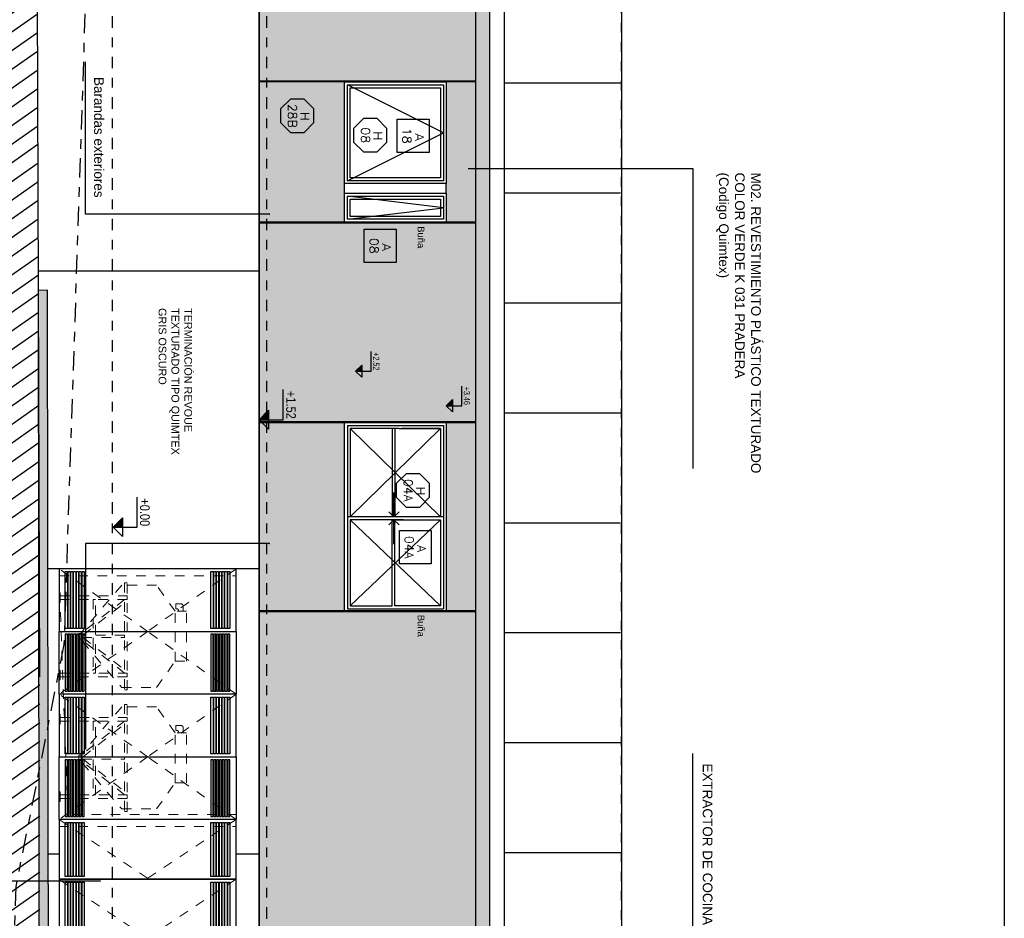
# Model space of a CAD drawing. Header units: millimetres. Extents: x 4617 to 4884, y 1258 to 1784.
# Tile 22 of 168: x 4707 to 4717, y 1275 to 1284. Entities that reach past the tile are written whole.
import ezdxf
from ezdxf.enums import TextEntityAlignment as Align

# ---------------------------------------------------------------- set-up
doc = ezdxf.new("R2010")
doc.units = ezdxf.units.MM
doc.header["$LTSCALE"] = 0.4
for name, pattern in [('DASHDOT', [1, 0.5, -0.25, 0, -0.25]), ('DOT', [6.35, 0, -6.35]), ('HIDDEN', [9.525, 6.35, -3.175]), ('RAYITAS', [0.375, 0.25, -0.125])]:
    doc.linetypes.add(name, pattern=pattern)
doc.layers.add('04 gris', color=252, linetype='Continuous', lineweight=13)
for name, color, linetype in [('200', 6, 'Continuous'), ('200cotas50', 1, 'Continuous'), ('A ALUMINIO', 4, 'Continuous'), ('A HERRERÍA', 4, 'Continuous'), ('A MURO', 1, 'Continuous'), ('A MURO VISTO', 2, 'Continuous'), ('A PROYECCION', 8, 'Continuous'), ('A VEGETACIÓN', 253, 'Continuous'), ('TXT', 3, 'Continuous'), ('TXT COTA', 3, 'Continuous'), ('TXT PLANILLAS', 3, 'Continuous'), ('TXT TERMINACIONES', 3, 'Continuous')]:
    doc.layers.add(name, color=color, linetype=linetype)
doc.styles.add('arial', font='arial.ttf')
doc.styles.add('ARIAL NARROW', font='ARIALN.TTF')
doc.styles.add('ROMANS', font='romans', dxfattribs={"height": 2})
doc.styles.add('SaAS simplex', font='simplex.shx', dxfattribs={"width": 0.8})
doc.dimstyles.new('COTAS 125', dxfattribs={"dimscale": 0.01, "dimtxt": 15, "dimasz": 8, "dimexe": 5, "dimexo": 20, "dimgap": 10, "dimtad": 0, "dimzin": 9, "dimdsep": 46, "dimtxsty": 'SaAS simplex', "dimblk": 'OBLIQUE', "dimcen": 0, "dimclrd": 8, "dimclre": 8, "dimclrt": 256, "dimadec": 1, "dimazin": 0, "dimtfac": 1, "dimtmove": 2, "dimatfit": 3, "dimldrblk": 'OBLIQUE', "dimfxl": 10, "dimlwd": -1, "dimlwe": -1, "dimarcsym": 0})

# ---------------------------------------------------------------- blocks, each defined once
blk = doc.blocks.new('Nivel corte')
at = {"color": 0}
for p, q in [((0, 0.2), (0.25, 0.2)), ((0, 0), (0, 0.2)), ((0.0784, 0.0784), (-0.0784, 0.0784)), ((0, 0), (-0.0784, 0.0784)), ((0, 0), (0.0784, 0.0784))]:
    blk.add_line(p, q, dxfattribs=at)
blk.add_solid([(0, 0), (0.0784, 0.0784), (0, 0.0784), (0.0784, 0.0784)], dxfattribs=at)
at = {"color": 0, "style": 'ARIAL NARROW', "flags": 4}
blk.add_attdef('NIVEL', text='', height=0.08, dxfattribs=at).set_placement((0.125, 0.2), align=Align.BOTTOM_CENTER)
blk = doc.blocks.new('abertura fachada')
at = {"layer": 'A ALUMINIO'}
for p, q in [((-416.086, 4613.683), (-414.136, 4613.683)), ((-416.086, 4613.683), (-416.086, 4612.628)), ((-414.136, 4613.683), (-414.136, 4612.628)), ((-416.056, 4613.208), (-416.056, 4613.653)), ((-416.056, 4613.653), (-415.111, 4613.653)), ((-416.026, 4613.193), (-416.026, 4613.623)), ((-415.111, 4613.653), (-414.156, 4613.653)), ((-415.111, 4613.653), (-415.111, 4613.208)), ((-415.111, 4613.653), (-415.111, 4613.208)), ((-414.186, 4613.623), (-414.186, 4613.238)), ((-414.186, 4613.623), (-414.186, 4613.193)), ((-414.156, 4612.658), (-414.156, 4613.653)), ((-416.026, 4613.193), (-416.026, 4612.688)), ((-416.026, 4613.151), (-415.111, 4613.151)), ((-415.111, 4613.208), (-415.111, 4612.658)), ((-415.081, 4613.238), (-415.081, 4612.688)), ((-416.026, 4613.121), (-415.111, 4613.121)), ((-416.056, 4612.658), (-414.156, 4612.658)), ((-414.136, 4612.628), (-416.086, 4612.628))]:
    blk.add_line(p, q, dxfattribs=at)
for points in [[(-416.056, 4612.658), (-416.056, 4613.623)], [(-416.026, 4613.623), (-415.111, 4613.623)], [(-416.026, 4613.623), (-416.026, 4613.223)], [(-416.026, 4612.688), (-415.111, 4612.688)]]:
    blk.add_lwpolyline(points, dxfattribs=at)
for points in [[(-415.081, 4613.623), (-414.186, 4613.623), (-414.186, 4613.151), (-415.081, 4613.151)], [(-415.081, 4612.688), (-414.186, 4612.688), (-414.186, 4613.121), (-415.081, 4613.121)]]:
    blk.add_lwpolyline(points, close=True, dxfattribs=at)
at = {"layer": 'A PROYECCION'}
for p, q in [((-416.026, 4613.623), (-415.111, 4612.688)), ((-416.026, 4612.688), (-415.111, 4613.623)), ((-415.081, 4613.623), (-414.186, 4612.688)), ((-415.081, 4612.688), (-414.186, 4613.623))]:
    blk.add_line(p, q, dxfattribs=at)
for points in [[(-415.164, 4613.193), (-415.111, 4613.14), (-415.363, 4613.14), (-415.111, 4613.14), (-415.164, 4613.087)], [(-415.027, 4613.193), (-415.081, 4613.14), (-414.828, 4613.14), (-415.081, 4613.14), (-415.027, 4613.087)]]:
    blk.add_lwpolyline(points, dxfattribs=at)
blk = doc.blocks.new('abertura sala lactancia')
at = {"layer": 'A ALUMINIO'}
for points in [[(-419.621, 4612.628), (-419.621, 4613.683), (-418.566, 4613.683), (-418.566, 4612.628)], [(-418.466, 4612.628), (-418.466, 4613.683), (-418.166, 4613.683), (-418.166, 4612.628)], [(-419.591, 4612.658), (-419.591, 4613.653), (-418.596, 4613.653), (-418.596, 4612.658)], [(-419.561, 4612.688), (-419.561, 4613.623), (-418.626, 4613.623), (-418.626, 4612.688)], [(-418.436, 4612.658), (-418.436, 4613.653), (-418.196, 4613.653), (-418.196, 4612.658)], [(-418.406, 4612.688), (-418.406, 4613.623), (-418.226, 4613.623), (-418.226, 4612.688)]]:
    blk.add_lwpolyline(points, close=True, dxfattribs=at)
at = {"layer": 'A MURO VISTO'}
for p, q in [((-418.466, 4613.683), (-418.566, 4613.683)), ((-418.466, 4612.628), (-418.566, 4612.628))]:
    blk.add_line(p, q, dxfattribs=at)
at = {"layer": 'A PROYECCION', "linetype": 'HIDDEN'}
for p, q in [((-418.316, 4613.653), (-418.436, 4612.658)), ((-418.196, 4612.658), (-418.316, 4613.653))]:
    blk.add_line(p, q, dxfattribs=at)
blk.add_lwpolyline([(-418.596, 4612.658), (-419.093, 4613.653), (-419.591, 4612.658)], dxfattribs=at)
blk = doc.blocks.new('*U468')
at = {"color": 0, "linetype": 'ByBlock'}
blk.add_lwpolyline([(-0.287, -0.195), (0.287, -0.195), (0.287, 0.354), (-0.287, 0.354)], close=True, dxfattribs=at)
at = {"color": 0, "linetype": 'ByBlock', "style": 'ROMANS', "width": 1.1}
blk.add_text('A', height=0.15, dxfattribs=at).set_placement((-0.088, 0.112))
at = {"color": 0, "linetype": 'ByBlock', "style": 'ROMANS', "width": 1.05}
blk.add_attdef('NRO', text='', height=0.15, dxfattribs=at).set_placement((0, -0.027), align=Align.MIDDLE)
blk = doc.blocks.new('*U575')
at = {"color": 0, "linetype": 'ByBlock', "ltscale": 0.1}
blk.add_lwpolyline([(0, 0.344), (0.119, 0.344), (0.288, 0.175), (0.288, -0.064), (0.119, -0.233), (0, -0.233), (-0.119, -0.233), (-0.288, -0.064), (-0.288, 0.175), (-0.119, 0.344)], close=True, dxfattribs=at)
at = {"color": 0, "style": 'ROMANS', "width": 1.1}
blk.add_text('H', height=0.15, dxfattribs=at).set_placement((-0.088, 0.112))
at = {"color": 0, "linetype": 'ByBlock', "style": 'ROMANS', "width": 1.05}
blk.add_attdef('NRO', text='', height=0.15, dxfattribs=at).set_placement((0, -0.027), align=Align.MIDDLE)
blk = doc.blocks.new('_Oblique')
at = {"layer": 'TXT COTA', "color": 0, "lineweight": -2}
blk.add_line((-0.5, -0.5), (0.5, 0.5), dxfattribs=at)
blk = doc.blocks.new('A$C3C9B7905')
at = {"layer": '04 gris', "linetype": 'RAYITAS', "ltscale": 0.3}
for points in [[(0, 1.835), (0.65, 0.918), (0, 0)], [(1.3, 1.835), (0.65, 0.918), (1.3, 0)], [(1.3, 1.835), (1.95, 0.918), (1.3, 0)], [(2.6, 1.835), (1.95, 0.918), (2.6, 0)], [(2.6, 1.835), (3.21, 0.918), (2.6, 0)], [(3.22, 1.835), (3.83, 0.918), (3.22, 0)], [(4.46, 1.835), (3.85, 0.918), (4.46, 0)], [(4.46, 1.835), (5.07, 0.918), (4.46, 0)], [(5.7, 1.835), (5.09, 0.918), (5.7, 0)], [(5.7, 1.835), (6.4, 0.918), (5.7, 0)], [(7.1, 1.835), (6.4, 0.918), (7.1, 0)]]:
    blk.add_lwpolyline(points, dxfattribs=at)
at = {"layer": 'A MURO', "color": 3}
for points in [[(0.65, 1.835), (0, 1.835), (0, 0), (0.65, 0)], [(0.65, 1.835), (1.3, 1.835), (1.3, 0), (0.65, 0)], [(1.95, 1.835), (1.3, 1.835), (1.3, 0), (1.95, 0)], [(1.95, 1.835), (2.6, 1.835), (2.6, 0), (1.95, 0)], [(3.22, 1.835), (2.6, 1.835), (2.6, 0), (3.22, 0)], [(3.84, 1.835), (3.22, 1.835), (3.22, 0), (3.84, 0)], [(3.84, 1.835), (4.46, 1.835), (4.46, 0), (3.84, 0)], [(5.08, 1.835), (4.46, 1.835), (4.46, 0), (5.08, 0)], [(5.08, 1.835), (5.7, 1.835), (5.7, 0), (5.08, 0)], [(6.4, 1.835), (5.7, 1.835), (5.7, 0), (6.4, 0)], [(6.4, 1.835), (7.1, 1.835), (7.1, 0), (6.4, 0)]]:
    blk.add_lwpolyline(points, close=True, dxfattribs=at)
at = {"layer": 'A PROYECCION'}
for points in [[(0.03, 1.771), (0.62, 1.771), (0.62, 1.749), (0.03, 1.749)], [(0.03, 1.742), (0.62, 1.742), (0.62, 1.72), (0.03, 1.72)], [(1.27, 1.771), (0.68, 1.771), (0.68, 1.749), (1.27, 1.749)], [(1.27, 1.742), (0.68, 1.742), (0.68, 1.72), (1.27, 1.72)], [(1.33, 1.771), (1.92, 1.771), (1.92, 1.749), (1.33, 1.749)], [(1.33, 1.742), (1.92, 1.742), (1.92, 1.72), (1.33, 1.72)], [(2.57, 1.771), (1.98, 1.771), (1.98, 1.749), (2.57, 1.749)], [(2.57, 1.742), (1.98, 1.742), (1.98, 1.72), (2.57, 1.72)], [(2.63, 1.771), (3.19, 1.771), (3.19, 1.749), (2.63, 1.749)], [(2.63, 1.742), (3.19, 1.742), (3.19, 1.72), (2.63, 1.72)], [(3.25, 1.771), (3.81, 1.771), (3.81, 1.749), (3.25, 1.749)], [(3.25, 1.742), (3.81, 1.742), (3.81, 1.72), (3.25, 1.72)], [(4.43, 1.771), (3.87, 1.771), (3.87, 1.749), (4.43, 1.749)], [(4.43, 1.742), (3.87, 1.742), (3.87, 1.72), (4.43, 1.72)], [(4.49, 1.771), (5.05, 1.771), (5.05, 1.749), (4.49, 1.749)], [(4.49, 1.742), (5.05, 1.742), (5.05, 1.72), (4.49, 1.72)], [(5.67, 1.771), (5.11, 1.771), (5.11, 1.749), (5.67, 1.749)], [(5.67, 1.742), (5.11, 1.742), (5.11, 1.72), (5.67, 1.72)], [(5.73, 1.771), (6.37, 1.771), (6.37, 1.749), (5.73, 1.749)], [(5.73, 1.742), (6.37, 1.742), (6.37, 1.72), (5.73, 1.72)], [(7.07, 1.771), (6.43, 1.771), (6.43, 1.749), (7.07, 1.749)], [(7.07, 1.742), (6.43, 1.742), (6.43, 1.72), (7.07, 1.72)], [(0.03, 1.713), (0.62, 1.713), (0.62, 1.691), (0.03, 1.691)], [(0.03, 1.684), (0.62, 1.684), (0.62, 1.662), (0.03, 1.662)], [(0.03, 1.655), (0.62, 1.655), (0.62, 1.633), (0.03, 1.633)], [(1.27, 1.713), (0.68, 1.713), (0.68, 1.691), (1.27, 1.691)], [(1.27, 1.684), (0.68, 1.684), (0.68, 1.662), (1.27, 1.662)], [(1.27, 1.655), (0.68, 1.655), (0.68, 1.633), (1.27, 1.633)], [(1.33, 1.713), (1.92, 1.713), (1.92, 1.691), (1.33, 1.691)], [(1.33, 1.684), (1.92, 1.684), (1.92, 1.662), (1.33, 1.662)], [(1.33, 1.655), (1.92, 1.655), (1.92, 1.633), (1.33, 1.633)], [(2.57, 1.713), (1.98, 1.713), (1.98, 1.691), (2.57, 1.691)], [(2.57, 1.684), (1.98, 1.684), (1.98, 1.662), (2.57, 1.662)], [(2.57, 1.655), (1.98, 1.655), (1.98, 1.633), (2.57, 1.633)], [(2.63, 1.713), (3.19, 1.713), (3.19, 1.691), (2.63, 1.691)], [(2.63, 1.684), (3.19, 1.684), (3.19, 1.662), (2.63, 1.662)], [(2.63, 1.655), (3.19, 1.655), (3.19, 1.633), (2.63, 1.633)], [(3.25, 1.713), (3.81, 1.713), (3.81, 1.691), (3.25, 1.691)], [(3.25, 1.684), (3.81, 1.684), (3.81, 1.662), (3.25, 1.662)], [(3.25, 1.655), (3.81, 1.655), (3.81, 1.633), (3.25, 1.633)], [(4.43, 1.713), (3.87, 1.713), (3.87, 1.691), (4.43, 1.691)], [(4.43, 1.684), (3.87, 1.684), (3.87, 1.662), (4.43, 1.662)], [(4.43, 1.655), (3.87, 1.655), (3.87, 1.633), (4.43, 1.633)], [(4.49, 1.713), (5.05, 1.713), (5.05, 1.691), (4.49, 1.691)], [(4.49, 1.684), (5.05, 1.684), (5.05, 1.662), (4.49, 1.662)], [(4.49, 1.655), (5.05, 1.655), (5.05, 1.633), (4.49, 1.633)], [(5.67, 1.713), (5.11, 1.713), (5.11, 1.691), (5.67, 1.691)], [(5.67, 1.684), (5.11, 1.684), (5.11, 1.662), (5.67, 1.662)], [(5.67, 1.655), (5.11, 1.655), (5.11, 1.633), (5.67, 1.633)], [(5.73, 1.713), (6.37, 1.713), (6.37, 1.691), (5.73, 1.691)], [(5.73, 1.684), (6.37, 1.684), (6.37, 1.662), (5.73, 1.662)], [(5.73, 1.655), (6.37, 1.655), (6.37, 1.633), (5.73, 1.633)], [(7.07, 1.713), (6.43, 1.713), (6.43, 1.691), (7.07, 1.691)], [(7.07, 1.684), (6.43, 1.684), (6.43, 1.662), (7.07, 1.662)], [(7.07, 1.655), (6.43, 1.655), (6.43, 1.633), (7.07, 1.633)], [(0.03, 1.626), (0.62, 1.626), (0.62, 1.604), (0.03, 1.604)], [(0.03, 1.597), (0.62, 1.597), (0.62, 1.575), (0.03, 1.575)], [(1.27, 1.626), (0.68, 1.626), (0.68, 1.604), (1.27, 1.604)], [(1.27, 1.597), (0.68, 1.597), (0.68, 1.575), (1.27, 1.575)], [(1.33, 1.626), (1.92, 1.626), (1.92, 1.604), (1.33, 1.604)], [(1.33, 1.597), (1.92, 1.597), (1.92, 1.575), (1.33, 1.575)], [(2.57, 1.626), (1.98, 1.626), (1.98, 1.604), (2.57, 1.604)], [(2.57, 1.597), (1.98, 1.597), (1.98, 1.575), (2.57, 1.575)], [(2.63, 1.626), (3.19, 1.626), (3.19, 1.604), (2.63, 1.604)], [(2.63, 1.597), (3.19, 1.597), (3.19, 1.575), (2.63, 1.575)], [(3.25, 1.626), (3.81, 1.626), (3.81, 1.604), (3.25, 1.604)], [(3.25, 1.597), (3.81, 1.597), (3.81, 1.575), (3.25, 1.575)], [(4.43, 1.626), (3.87, 1.626), (3.87, 1.604), (4.43, 1.604)], [(4.43, 1.597), (3.87, 1.597), (3.87, 1.575), (4.43, 1.575)], [(4.49, 1.626), (5.05, 1.626), (5.05, 1.604), (4.49, 1.604)], [(4.49, 1.597), (5.05, 1.597), (5.05, 1.575), (4.49, 1.575)], [(5.67, 1.626), (5.11, 1.626), (5.11, 1.604), (5.67, 1.604)], [(5.67, 1.597), (5.11, 1.597), (5.11, 1.575), (5.67, 1.575)], [(5.73, 1.626), (6.37, 1.626), (6.37, 1.604), (5.73, 1.604)], [(5.73, 1.597), (6.37, 1.597), (6.37, 1.575), (5.73, 1.575)], [(7.07, 1.626), (6.43, 1.626), (6.43, 1.604), (7.07, 1.604)], [(7.07, 1.597), (6.43, 1.597), (6.43, 1.575), (7.07, 1.575)], [(0.03, 0.26), (0.62, 0.26), (0.62, 0.238), (0.03, 0.238)], [(0.03, 0.231), (0.62, 0.231), (0.62, 0.209), (0.03, 0.209)], [(1.27, 0.26), (0.68, 0.26), (0.68, 0.238), (1.27, 0.238)], [(1.27, 0.231), (0.68, 0.231), (0.68, 0.209), (1.27, 0.209)], [(1.33, 0.26), (1.92, 0.26), (1.92, 0.238), (1.33, 0.238)], [(1.33, 0.231), (1.92, 0.231), (1.92, 0.209), (1.33, 0.209)], [(2.57, 0.26), (1.98, 0.26), (1.98, 0.238), (2.57, 0.238)], [(2.57, 0.231), (1.98, 0.231), (1.98, 0.209), (2.57, 0.209)], [(2.63, 0.26), (3.19, 0.26), (3.19, 0.238), (2.63, 0.238)], [(2.63, 0.231), (3.19, 0.231), (3.19, 0.209), (2.63, 0.209)], [(3.25, 0.26), (3.81, 0.26), (3.81, 0.238), (3.25, 0.238)], [(3.25, 0.231), (3.81, 0.231), (3.81, 0.209), (3.25, 0.209)], [(4.43, 0.26), (3.87, 0.26), (3.87, 0.238), (4.43, 0.238)], [(4.43, 0.231), (3.87, 0.231), (3.87, 0.209), (4.43, 0.209)], [(4.49, 0.26), (5.05, 0.26), (5.05, 0.238), (4.49, 0.238)], [(4.49, 0.231), (5.05, 0.231), (5.05, 0.209), (4.49, 0.209)], [(5.67, 0.26), (5.11, 0.26), (5.11, 0.238), (5.67, 0.238)], [(5.67, 0.231), (5.11, 0.231), (5.11, 0.209), (5.67, 0.209)], [(5.73, 0.238), (6.37, 0.238), (6.37, 0.26), (5.73, 0.26)], [(5.73, 0.209), (6.37, 0.209), (6.37, 0.231), (5.73, 0.231)], [(7.07, 0.238), (6.43, 0.238), (6.43, 0.26), (7.07, 0.26)], [(7.07, 0.209), (6.43, 0.209), (6.43, 0.231), (7.07, 0.231)], [(0.03, 0.202), (0.62, 0.202), (0.62, 0.18), (0.03, 0.18)], [(0.03, 0.173), (0.62, 0.173), (0.62, 0.151), (0.03, 0.151)], [(0.03, 0.144), (0.62, 0.144), (0.62, 0.122), (0.03, 0.122)], [(0.03, 0.115), (0.62, 0.115), (0.62, 0.093), (0.03, 0.093)], [(1.27, 0.202), (0.68, 0.202), (0.68, 0.18), (1.27, 0.18)], [(1.27, 0.173), (0.68, 0.173), (0.68, 0.151), (1.27, 0.151)], [(1.27, 0.144), (0.68, 0.144), (0.68, 0.122), (1.27, 0.122)], [(1.27, 0.115), (0.68, 0.115), (0.68, 0.093), (1.27, 0.093)], [(1.33, 0.202), (1.92, 0.202), (1.92, 0.18), (1.33, 0.18)], [(1.33, 0.173), (1.92, 0.173), (1.92, 0.151), (1.33, 0.151)], [(1.33, 0.144), (1.92, 0.144), (1.92, 0.122), (1.33, 0.122)], [(1.33, 0.115), (1.92, 0.115), (1.92, 0.093), (1.33, 0.093)], [(2.57, 0.202), (1.98, 0.202), (1.98, 0.18), (2.57, 0.18)], [(2.57, 0.173), (1.98, 0.173), (1.98, 0.151), (2.57, 0.151)], [(2.57, 0.144), (1.98, 0.144), (1.98, 0.122), (2.57, 0.122)], [(2.57, 0.115), (1.98, 0.115), (1.98, 0.093), (2.57, 0.093)], [(2.63, 0.202), (3.19, 0.202), (3.19, 0.18), (2.63, 0.18)], [(2.63, 0.173), (3.19, 0.173), (3.19, 0.151), (2.63, 0.151)], [(2.63, 0.144), (3.19, 0.144), (3.19, 0.122), (2.63, 0.122)], [(2.63, 0.115), (3.19, 0.115), (3.19, 0.093), (2.63, 0.093)], [(3.25, 0.202), (3.81, 0.202), (3.81, 0.18), (3.25, 0.18)], [(3.25, 0.173), (3.81, 0.173), (3.81, 0.151), (3.25, 0.151)], [(3.25, 0.144), (3.81, 0.144), (3.81, 0.122), (3.25, 0.122)], [(3.25, 0.115), (3.81, 0.115), (3.81, 0.093), (3.25, 0.093)], [(4.43, 0.202), (3.87, 0.202), (3.87, 0.18), (4.43, 0.18)], [(4.43, 0.173), (3.87, 0.173), (3.87, 0.151), (4.43, 0.151)], [(4.43, 0.144), (3.87, 0.144), (3.87, 0.122), (4.43, 0.122)], [(4.43, 0.115), (3.87, 0.115), (3.87, 0.093), (4.43, 0.093)], [(4.49, 0.202), (5.05, 0.202), (5.05, 0.18), (4.49, 0.18)], [(4.49, 0.173), (5.05, 0.173), (5.05, 0.151), (4.49, 0.151)], [(4.49, 0.144), (5.05, 0.144), (5.05, 0.122), (4.49, 0.122)], [(4.49, 0.115), (5.05, 0.115), (5.05, 0.093), (4.49, 0.093)], [(5.67, 0.202), (5.11, 0.202), (5.11, 0.18), (5.67, 0.18)], [(5.67, 0.173), (5.11, 0.173), (5.11, 0.151), (5.67, 0.151)], [(5.67, 0.144), (5.11, 0.144), (5.11, 0.122), (5.67, 0.122)], [(5.67, 0.115), (5.11, 0.115), (5.11, 0.093), (5.67, 0.093)], [(5.73, 0.18), (6.37, 0.18), (6.37, 0.202), (5.73, 0.202)], [(5.73, 0.151), (6.37, 0.151), (6.37, 0.173), (5.73, 0.173)], [(5.73, 0.122), (6.37, 0.122), (6.37, 0.144), (5.73, 0.144)], [(5.73, 0.093), (6.37, 0.093), (6.37, 0.115), (5.73, 0.115)], [(7.07, 0.18), (6.43, 0.18), (6.43, 0.202), (7.07, 0.202)], [(7.07, 0.151), (6.43, 0.151), (6.43, 0.173), (7.07, 0.173)], [(7.07, 0.122), (6.43, 0.122), (6.43, 0.144), (7.07, 0.144)], [(7.07, 0.093), (6.43, 0.093), (6.43, 0.115), (7.07, 0.115)], [(0.03, 0.086), (0.62, 0.086), (0.62, 0.064), (0.03, 0.064)], [(1.27, 0.086), (0.68, 0.086), (0.68, 0.064), (1.27, 0.064)], [(1.33, 0.086), (1.92, 0.086), (1.92, 0.064), (1.33, 0.064)], [(2.57, 0.086), (1.98, 0.086), (1.98, 0.064), (2.57, 0.064)], [(2.63, 0.086), (3.19, 0.086), (3.19, 0.064), (2.63, 0.064)], [(3.25, 0.086), (3.81, 0.086), (3.81, 0.064), (3.25, 0.064)], [(4.43, 0.086), (3.87, 0.086), (3.87, 0.064), (4.43, 0.064)], [(4.49, 0.086), (5.05, 0.086), (5.05, 0.064), (4.49, 0.064)], [(5.67, 0.086), (5.11, 0.086), (5.11, 0.064), (5.67, 0.064)], [(5.73, 0.064), (6.37, 0.064), (6.37, 0.086), (5.73, 0.086)], [(7.07, 0.064), (6.43, 0.064), (6.43, 0.086), (7.07, 0.086)]]:
    blk.add_lwpolyline(points, close=True, dxfattribs=at)

msp = doc.modelspace()

# ---------------------------------------------------------------- hatches: boundary and pattern name
at = {"layer": 'A MURO'}
h = msp.add_hatch(color=256, dxfattribs=at)
h.dxf.hatch_style = 1
h.paths.add_polyline_path([(4706.867, 1281.201), (4706.882, 1266.416), (4706.982, 1266.416), (4706.962, 1281.202)])
at = {"layer": 'A MURO VISTO'}
h = msp.add_hatch(color=117, dxfattribs=at)
h.dxf.hatch_style = 1
h.paths.add_polyline_path([(4711.402, 1272.392), (4711.402, 1284.49), (4709.157, 1284.49), (4709.157, 1272.392)])
h.paths.add_polyline_path([(4710.042, 1279.827), (4711.097, 1279.827), (4711.097, 1277.877), (4710.042, 1277.877)], flags=16)
h.paths.add_polyline_path([(4710.042, 1281.907), (4710.042, 1283.362), (4711.097, 1283.362), (4711.097, 1281.907)], flags=16)
h = msp.add_hatch(color=253, dxfattribs=at)
h.dxf.hatch_style = 1
h.paths.add_polyline_path([(4711.548, 1272.442), (4711.548, 1284.49), (4711.402, 1284.49), (4711.402, 1272.442)])
at = {"layer": 'A VEGETACIÓN'}
h = msp.add_hatch(dxfattribs=at)
h.set_pattern_fill('LINE', color=253, scale=0.05, angle=-55, double=1)
h.set_pattern_definition([(215, (97.61384, 995.19953), (0.091055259, -0.130040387), [])])
h.paths.add_polyline_path([(4705.614, 1314.899), (4705.628, 1314.946), (4705.628, 1314.948), (4705.632, 1314.975), (4705.637, 1315.001), (4705.642, 1315.028), (4705.648, 1315.055), (4705.654, 1315.082), (4705.661, 1315.109), (4705.668, 1315.136), (4705.675, 1315.163), (4705.683, 1315.19), (4705.691, 1315.217), (4705.7, 1315.244), (4705.709, 1315.272), (4705.719, 1315.299), (4705.728, 1315.326), (4705.738, 1315.354), (4705.748, 1315.381), (4705.758, 1315.408), (4705.769, 1315.436), (4705.78, 1315.463), (4705.79, 1315.491), (4705.801, 1315.519), (4705.812, 1315.546), (4705.824, 1315.574), (4705.835, 1315.602), (4705.846, 1315.629), (4705.857, 1315.657), (4705.868, 1315.685), (4705.879, 1315.713), (4705.89, 1315.741), (4705.901, 1315.769), (4705.912, 1315.797), (4705.923, 1315.825), (4705.933, 1315.853), (4705.943, 1315.881), (4705.953, 1315.909), (4705.963, 1315.937), (4705.973, 1315.966), (4705.982, 1315.994), (4705.991, 1316.022), (4705.999, 1316.05), (4706.008, 1316.079), (4706.015, 1316.107), (4706.023, 1316.136), (4706.03, 1316.164), (4706.037, 1316.193), (4706.044, 1316.221), (4706.05, 1316.25), (4706.056, 1316.278), (4706.062, 1316.307), (4706.068, 1316.336), (4706.073, 1316.364), (4706.078, 1316.393), (4706.083, 1316.422), (4706.087, 1316.451), (4706.091, 1316.479), (4706.095, 1316.508), (4706.099, 1316.537), (4706.102, 1316.566), (4706.106, 1316.595), (4706.109, 1316.624), (4706.111, 1316.653), (4706.114, 1316.682), (4706.116, 1316.711), (4706.119, 1316.74), (4706.121, 1316.769), (4706.123, 1316.798), (4706.124, 1316.827), (4706.126, 1316.856), (4706.127, 1316.885), (4706.128, 1316.914), (4706.129, 1316.943), (4706.13, 1316.972), (4706.131, 1317.001), (4706.132, 1317.03), (4706.132, 1317.06), (4706.132, 1317.089), (4706.133, 1317.118), (4706.133, 1317.147), (4706.133, 1317.176), (4706.133, 1317.206), (4706.133, 1317.235), (4706.132, 1317.264), (4706.132, 1317.293), (4706.132, 1317.323), (4706.131, 1317.352), (4706.131, 1317.381), (4706.13, 1317.41), (4706.13, 1317.44), (4706.129, 1317.469), (4706.128, 1317.498), (4706.128, 1317.528), (4706.127, 1317.557), (4706.126, 1317.586), (4706.126, 1317.615), (4706.125, 1317.645), (4706.124, 1317.674), (4706.123, 1317.703), (4706.123, 1317.733), (4706.122, 1317.762), (4706.121, 1317.791), (4706.121, 1317.82), (4706.12, 1317.85), (4706.12, 1317.879), (4706.119, 1317.908), (4706.119, 1317.937), (4706.118, 1317.967), (4706.118, 1317.996), (4706.118, 1318.025), (4706.118, 1318.054), (4706.118, 1318.083), (4706.118, 1318.112), (4706.118, 1318.142), (4706.118, 1318.171), (4706.118, 1318.2), (4706.119, 1318.229), (4706.12, 1318.258), (4706.12, 1318.287), (4706.121, 1318.316), (4706.122, 1318.345), (4706.123, 1318.374), (4706.125, 1318.403), (4706.126, 1318.432), (4706.128, 1318.461), (4706.13, 1318.49), (4706.132, 1318.519), (4706.134, 1318.548), (4706.136, 1318.577), (4706.139, 1318.606), (4706.142, 1318.635), (4706.347, 1328.564), (4701.883, 1328.564), (4701.883, 1261.169), (4707.031, 1261.169), (4707.032, 1261.18), (4707.032, 1261.201), (4707.034, 1261.298), (4707.034, 1261.331), (4707.035, 1261.363), (4707.035, 1261.385), (4707.036, 1261.406), (4707.036, 1261.417), (4707.037, 1261.471), (4707.037, 1261.482), (4707.038, 1261.503), (4707.038, 1261.536), (4707.038, 1261.546), (4707.039, 1261.59), (4707.04, 1261.611), (4707.04, 1261.622), (4707.04, 1261.633), (4707.04, 1261.644), (4707.041, 1261.654), (4707.041, 1261.665), (4707.042, 1261.719), (4707.042, 1261.73), (4707.048, 1262.032), (4707.048, 1262.043), (4707.048, 1262.064), (4707.048, 1262.075), (4707.049, 1262.086), (4707.05, 1262.161), (4707.05, 1262.183), (4707.051, 1262.194), (4707.051, 1262.204), (4707.051, 1262.226), (4707.053, 1262.301), (4707.053, 1262.312), (4707.053, 1262.334), (4707.054, 1262.345), (4707.054, 1262.355), (4707.054, 1262.377), (4707.054, 1262.388), (4707.055, 1262.399), (4707.056, 1262.452), (4707.056, 1262.463), (4707.056, 1262.474), (4707.057, 1262.506), (4707.057, 1262.528), (4707.057, 1262.55), (4707.058, 1262.571), (4707.058, 1262.582), (4707.06, 1262.69), (4707.06, 1262.701), (4707.063, 1262.83), (4707.063, 1262.852), (4707.063, 1262.862), (4707.064, 1262.873), (4707.066, 1262.992), (4707.066, 1263.003), (4707.066, 1263.024), (4707.067, 1263.035), (4707.07, 1263.208), (4707.07, 1263.218), (4707.072, 1263.305), (4707.072, 1263.315), (4707.073, 1263.391), (4707.073, 1263.402), (4707.075, 1263.466), (4707.075, 1263.477), (4707.076, 1263.542), (4707.077, 1263.563), (4707.077, 1263.574), (4707.077, 1263.585), (4707.078, 1263.661), (4707.079, 1263.671), (4707.08, 1263.725), (4707.08, 1263.758), (4707.081, 1263.801), (4707.081, 1263.812), (4707.082, 1263.855), (4707.082, 1263.865), (4707.083, 1263.887), (4707.083, 1263.909), (4707.083, 1263.93), (4707.083, 1263.939), (4707.083, 1263.948), (4707.083, 1263.957), (4707.083, 1263.966), (4707.082, 1264.056), (4707.081, 1264.065), (4707.081, 1264.082), (4707.08, 1264.127), (4707.08, 1264.145), (4707.08, 1264.154), (4707.079, 1264.198), (4707.079, 1264.207), (4707.079, 1264.216), (4707.079, 1264.251), (4707.078, 1264.26), (4707.078, 1264.269), (4707.078, 1264.278), (4707.078, 1264.296), (4707.078, 1264.305), (4707.078, 1264.322), (4707.077, 1264.348), (4707.077, 1264.357), (4707.077, 1264.375), (4707.077, 1264.384), (4707.076, 1264.392), (4707.076, 1264.401), (4707.076, 1264.41), (4707.076, 1264.427), (4707.076, 1264.436), (4707.075, 1264.471), (4707.075, 1264.488), (4707.075, 1264.505), (4707.075, 1264.514), (4707.074, 1264.531), (4707.074, 1264.557), (4707.074, 1264.565), (4707.074, 1264.574), (4707.073, 1264.591), (4707.073, 1264.608), (4707.073, 1264.641), (4707.073, 1264.65), (4707.072, 1264.717), (4707.071, 1264.725), (4707.071, 1264.733), (4707.071, 1264.741), (4707.071, 1264.75), (4707.071, 1264.758), (4707.071, 1264.766), (4707.07, 1264.831), (4707.07, 1264.839), (4707.069, 1264.871), (4707.069, 1264.879), (4707.069, 1264.887), (4707.069, 1264.895), (4707.069, 1264.903), (4707.069, 1264.911), (4707.068, 1264.919), (4707.068, 1264.935), (4707.068, 1264.95), (4707.068, 1264.958), (4707.068, 1264.966), (4707.068, 1264.974), (4707.067, 1264.997), (4707.067, 1265.02), (4707.066, 1265.065), (4707.066, 1265.073), (4707.066, 1265.08), (4707.066, 1265.095), (4707.066, 1265.102), (4707.066, 1265.11), (4707.065, 1265.117), (4707.065, 1265.124), (4707.065, 1265.132), (4707.065, 1265.139), (4707.065, 1265.16), (4707.064, 1265.182), (4707.064, 1265.21), (4707.064, 1265.217), (4707.064, 1265.224), (4707.064, 1265.231), (4707.064, 1265.238), (4707.063, 1265.245), (4707.063, 1265.252), (4707.063, 1265.259), (4707.063, 1265.265), (4707.063, 1265.286), (4707.063, 1265.306), (4707.062, 1265.312), (4707.062, 1265.358), (4707.062, 1265.364), (4707.062, 1265.371), (4707.061, 1265.415), (4707.061, 1265.421), (4707.061, 1265.427), (4707.061, 1265.433), (4707.061, 1265.439), (4707.06, 1265.445), (4707.06, 1265.451), (4707.06, 1265.457), (4707.06, 1265.463), (4707.06, 1265.469), (4707.06, 1265.475), (4707.06, 1265.48), (4707.06, 1265.486), (4707.06, 1265.492), (4707.06, 1265.498), (4707.059, 1265.509), (4707.059, 1265.515), (4707.059, 1265.52), (4707.059, 1265.526), (4707.059, 1265.531), (4707.059, 1265.537), (4707.059, 1265.542), (4707.058, 1265.574), (4707.058, 1265.58), (4707.058, 1265.585), (4707.058, 1265.59), (4707.058, 1265.595), (4707.058, 1265.6), (4707.058, 1265.605), (4707.058, 1265.615), (4707.058, 1265.62), (4707.058, 1265.625), (4707.058, 1265.63), (4707.058, 1265.635), (4707.057, 1265.639), (4707.057, 1265.649), (4707.057, 1265.654), (4707.057, 1265.663), (4707.057, 1265.672), (4707.057, 1265.676), (4707.057, 1265.69), (4707.057, 1265.698), (4707.057, 1265.703), (4707.056, 1265.707), (4707.056, 1265.711), (4707.056, 1265.727), (4707.056, 1265.731), (4707.056, 1265.735), (4707.056, 1265.743), (4707.056, 1265.747), (4707.056, 1265.75), (4707.056, 1265.754), (4707.056, 1265.758), (4707.056, 1265.762), (4707.056, 1265.765), (4707.055, 1265.769), (4707.054, 1265.772), (4707.054, 1265.776), (4707.053, 1265.78), (4707.053, 1265.783), (4707.052, 1265.787), (4707.051, 1265.79), (4707.051, 1265.794), (4707.05, 1265.797), (4707.05, 1265.801), (4707.049, 1265.804), (4707.049, 1265.808), (4707.048, 1265.811), (4707.047, 1265.815), (4707.047, 1265.818), (4707.046, 1265.822), (4707.046, 1265.825), (4707.045, 1265.828), (4707.045, 1265.832), (4707.044, 1265.835), (4707.044, 1265.838), (4707.043, 1265.841), (4707.043, 1265.845), (4707.042, 1265.848), (4707.042, 1265.851), (4707.041, 1265.854), (4707.041, 1265.858), (4707.04, 1265.861), (4707.04, 1265.864), (4707.039, 1265.867), (4707.038, 1265.87), (4707.038, 1265.873), (4707.038, 1265.876), (4707.037, 1265.879), (4707.037, 1265.882), (4707.036, 1265.885), (4707.036, 1265.888), (4707.035, 1265.891), (4707.035, 1265.894), (4707.034, 1265.897), (4707.034, 1265.9), (4707.033, 1265.903), (4707.033, 1265.906), (4707.032, 1265.909), (4707.032, 1265.912), (4707.031, 1265.915), (4707.031, 1265.917), (4707.03, 1265.92), (4707.03, 1265.923), (4707.03, 1265.926), (4707.029, 1265.929), (4707.029, 1265.931), (4707.028, 1265.934), (4707.028, 1265.937), (4707.027, 1265.939), (4707.027, 1265.942), (4707.026, 1265.945), (4707.026, 1265.947), (4707.026, 1265.95), (4707.025, 1265.953), (4707.025, 1265.955), (4707.024, 1265.958), (4707.024, 1265.96), (4707.024, 1265.963), (4707.023, 1265.966), (4707.023, 1265.968), (4707.022, 1265.971), (4707.022, 1265.973), (4707.022, 1265.976), (4707.021, 1265.978), (4707.021, 1265.98), (4707.02, 1265.983), (4707.02, 1265.985), (4707.02, 1265.988), (4707.019, 1265.99), (4707.019, 1265.992), (4707.018, 1265.995), (4707.018, 1265.997), (4707.018, 1265.999), (4707.017, 1266.002), (4707.017, 1266.004), (4707.017, 1266.006), (4707.016, 1266.008), (4707.016, 1266.011), (4707.016, 1266.013), (4707.015, 1266.015), (4707.015, 1266.017), (4707.015, 1266.019), (4707.014, 1266.022), (4707.014, 1266.024), (4707.014, 1266.026), (4707.013, 1266.028), (4707.013, 1266.03), (4707.013, 1266.032), (4707.012, 1266.034), (4707.012, 1266.036), (4707.012, 1266.038), (4707.011, 1266.04), (4707.011, 1266.042), (4707.011, 1266.044), (4707.01, 1266.046), (4707.01, 1266.048), (4707.01, 1266.05), (4707.009, 1266.052), (4707.009, 1266.054), (4707.009, 1266.056), (4707.008, 1266.058), (4707.008, 1266.06), (4707.008, 1266.062), (4707.008, 1266.064), (4707.007, 1266.065), (4707.007, 1266.067), (4707.007, 1266.069), (4707.006, 1266.071), (4707.006, 1266.073), (4707.006, 1266.075), (4707.005, 1266.076), (4707.005, 1266.078), (4707.005, 1266.08), (4707.005, 1266.081), (4707.004, 1266.083), (4707.004, 1266.085), (4707.004, 1266.087), (4707.004, 1266.088), (4707.003, 1266.09), (4707.003, 1266.092), (4707.003, 1266.093), (4707.003, 1266.095), (4707.002, 1266.096), (4707.002, 1266.098), (4707.002, 1266.1), (4707.002, 1266.101), (4707.001, 1266.103), (4707.001, 1266.104), (4707.001, 1266.106), (4707.001, 1266.107), (4707, 1266.109), (4707, 1266.11), (4707, 1266.112), (4707, 1266.113), (4706.999, 1266.115), (4706.999, 1266.116), (4706.999, 1266.118), (4706.999, 1266.119), (4706.998, 1266.121), (4706.998, 1266.122), (4706.998, 1266.123), (4706.998, 1266.125), (4706.998, 1266.126), (4706.997, 1266.127), (4706.997, 1266.129), (4706.997, 1266.13), (4706.997, 1266.131), (4706.996, 1266.133), (4706.996, 1266.134), (4706.996, 1266.135), (4706.996, 1266.137), (4706.996, 1266.138), (4706.995, 1266.139), (4706.995, 1266.14), (4706.995, 1266.142), (4706.995, 1266.143), (4706.995, 1266.144), (4706.994, 1266.145), (4706.994, 1266.146), (4706.994, 1266.148), (4706.994, 1266.149), (4706.994, 1266.15), (4706.994, 1266.151), (4706.993, 1266.152), (4706.993, 1266.153), (4706.993, 1266.154), (4706.993, 1266.155), (4706.993, 1266.157), (4706.992, 1266.158), (4706.992, 1266.159), (4706.992, 1266.16), (4706.992, 1266.161), (4706.992, 1266.162), (4706.992, 1266.163), (4706.991, 1266.164), (4706.991, 1266.165), (4706.991, 1266.166), (4706.991, 1266.167), (4706.991, 1266.168), (4706.991, 1266.169), (4706.99, 1266.17), (4706.99, 1266.171), (4706.99, 1266.172), (4706.99, 1266.173), (4706.99, 1266.174), (4706.99, 1266.174), (4706.989, 1266.175), (4706.989, 1266.176), (4706.989, 1266.177), (4706.989, 1266.178), (4706.989, 1266.179), (4706.989, 1266.18), (4706.989, 1266.181), (4706.988, 1266.181), (4706.988, 1266.182), (4706.988, 1266.183), (4706.988, 1266.184), (4706.988, 1266.185), (4706.988, 1266.186), (4706.988, 1266.186), (4706.987, 1266.187), (4706.987, 1266.188), (4706.987, 1266.189), (4706.987, 1266.189), (4706.987, 1266.19), (4706.987, 1266.191), (4706.987, 1266.192), (4706.987, 1266.192), (4706.986, 1266.193), (4706.986, 1266.194), (4706.986, 1266.194), (4706.986, 1266.195), (4706.986, 1266.196), (4706.986, 1266.196), (4706.986, 1266.197), (4706.986, 1266.198), (4706.985, 1266.198), (4706.985, 1266.199), (4706.985, 1266.2), (4706.985, 1266.2), (4706.985, 1266.201), (4706.985, 1266.202), (4706.985, 1266.202), (4706.985, 1266.203), (4706.984, 1266.203), (4706.984, 1266.204), (4706.984, 1266.204), (4706.984, 1266.205), (4706.984, 1266.206), (4706.984, 1266.206), (4706.984, 1266.207), (4706.984, 1266.207), (4706.984, 1266.208), (4706.984, 1266.208), (4706.983, 1266.209), (4706.983, 1266.209), (4706.983, 1266.21), (4706.983, 1266.21), (4706.983, 1266.211), (4706.983, 1266.211), (4706.983, 1266.212), (4706.983, 1266.212), (4706.983, 1266.213), (4706.982, 1266.213), (4706.982, 1266.214), (4706.982, 1266.214), (4706.982, 1266.215), (4706.982, 1266.215), (4706.982, 1266.215), (4706.982, 1266.216), (4706.682, 1266.216), (4706.682, 1266.416), (4706.882, 1266.416), (4706.882, 1277.192), (4706.792, 1303.823), (4706.792, 1306.777), (4706.882, 1311.426), (4706.841, 1311.426), (4706.841, 1311.626), (4707.041, 1311.626), (4706.975, 1311.706), (4706.91, 1311.787), (4706.845, 1311.868), (4706.779, 1311.949), (4706.715, 1312.03), (4706.65, 1312.112), (4706.586, 1312.194), (4706.523, 1312.278), (4706.461, 1312.362), (4706.399, 1312.447), (4706.337, 1312.532), (4706.277, 1312.619), (4706.218, 1312.708), (4706.16, 1312.797), (4706.103, 1312.888), (4706.047, 1312.98), (4705.993, 1313.074), (4705.94, 1313.17), (4705.888, 1313.267), (4705.839, 1313.366), (4705.793, 1313.465), (4705.749, 1313.566), (4705.709, 1313.668), (4705.672, 1313.77), (4705.64, 1313.873), (4705.611, 1313.976), (4705.588, 1314.08), (4705.57, 1314.183), (4705.557, 1314.287), (4705.55, 1314.39), (4705.549, 1314.493), (4705.555, 1314.596), (4705.569, 1314.698), (4705.588, 1314.799)])

# ---------------------------------------------------------------- linework, layer by layer
at = {"layer": '04 gris', "linetype": 'RAYITAS', "ltscale": 0.3}
for p, q in [((4708.285, 1277.354), (4708.285, 1277.874)), ((4707.322, 1277.664), (4707.322, 1277.564)), ((4708.285, 1276.093), (4708.285, 1276.613)), ((4707.322, 1276.403), (4707.322, 1276.303))]:
    msp.add_line(p, q, dxfattribs=at)
for points in [[(4708.917, 1278.242), (4708.917, 1275.765), (4707.174, 1275.765), (4707.082, 1278.242)], [(4707.322, 1277.664), (4707.322, 1277.564), (4707.732, 1277.084), (4708.092, 1277.084), (4708.285, 1277.354), (4708.405, 1277.354), (4708.405, 1277.874), (4708.285, 1277.874), (4708.092, 1278.144), (4707.732, 1278.144)], [(4707.787, 1278.169), (4707.762, 1278.169), (4707.762, 1277.058), (4707.787, 1277.058)], [(4707.459, 1277.996), (4707.434, 1277.996), (4707.434, 1277.232), (4707.459, 1277.232)], [(4707.286, 1277.643), (4707.312, 1277.643), (4707.312, 1277.585), (4707.286, 1277.585)], [(4707.322, 1277.664), (4707.312, 1277.664), (4707.312, 1277.564), (4707.322, 1277.564)], [(4707.762, 1277.601), (4707.762, 1277.626), (4707.322, 1277.626), (4707.322, 1277.601)], [(4707.787, 1276.908), (4707.762, 1276.908), (4707.762, 1275.797), (4707.787, 1275.797)], [(4707.322, 1276.403), (4707.322, 1276.303), (4707.732, 1275.823), (4708.092, 1275.823), (4708.285, 1276.093), (4708.405, 1276.093), (4708.405, 1276.613), (4708.285, 1276.613), (4708.092, 1276.883), (4707.732, 1276.883)], [(4707.459, 1276.735), (4707.434, 1276.735), (4707.434, 1275.971), (4707.459, 1275.971)], [(4707.322, 1276.403), (4707.312, 1276.403), (4707.312, 1276.303), (4707.322, 1276.303)], [(4707.286, 1276.382), (4707.312, 1276.382), (4707.312, 1276.324), (4707.286, 1276.324)], [(4707.762, 1276.34), (4707.762, 1276.365), (4707.322, 1276.365), (4707.322, 1276.34)], [(4708.917, 1275.642), (4708.917, 1272.664), (4707.082, 1272.664), (4707.082, 1275.642)]]:
    msp.add_lwpolyline(points, close=True, dxfattribs=at)
for points in [[(4707.082, 1278.065), (4707.082, 1277.965), (4707.095, 1277.965), (4707.095, 1278.065), (4707.082, 1278.065)], [(4707.095, 1278.034), (4707.787, 1278.034), (4707.787, 1277.996), (4707.095, 1277.996), (4707.095, 1278.034)], [(4707.762, 1277.996), (4707.322, 1277.652)], [(4707.331, 1277.626), (4707.762, 1277.963)], [(4707.762, 1277.232), (4707.322, 1277.576)], [(4707.331, 1277.601), (4707.762, 1277.264)], [(4707.082, 1277.263), (4707.082, 1277.163), (4707.095, 1277.163), (4707.095, 1277.263), (4707.082, 1277.263)], [(4707.095, 1277.232), (4707.787, 1277.232), (4707.787, 1277.194), (4707.095, 1277.194), (4707.095, 1277.232)], [(4707.082, 1276.804), (4707.082, 1276.704), (4707.095, 1276.704), (4707.095, 1276.804), (4707.082, 1276.804)], [(4707.095, 1276.773), (4707.787, 1276.773), (4707.787, 1276.735), (4707.095, 1276.735), (4707.095, 1276.773)], [(4707.762, 1276.735), (4707.322, 1276.391)], [(4707.331, 1276.365), (4707.762, 1276.702)], [(4707.762, 1275.971), (4707.322, 1276.315)], [(4707.331, 1276.34), (4707.762, 1276.003)], [(4707.082, 1276.002), (4707.082, 1275.902), (4707.095, 1275.902), (4707.095, 1276.002), (4707.082, 1276.002)], [(4707.095, 1275.971), (4707.787, 1275.971), (4707.787, 1275.933), (4707.095, 1275.933), (4707.095, 1275.971)]]:
    msp.add_lwpolyline(points, dxfattribs=at)
for points in [[(4708.319, 1277.874), (4708.319, 1277.886, 0.414214), (4708.307, 1277.899), (4708.294, 1277.899), (4708.294, 1277.95), (4708.345, 1277.95, -0.414214), (4708.37, 1277.925), (4708.37, 1277.874)], [(4708.319, 1276.613), (4708.319, 1276.625, 0.414214), (4708.307, 1276.638), (4708.294, 1276.638), (4708.294, 1276.689), (4708.345, 1276.689, -0.414214), (4708.37, 1276.664), (4708.37, 1276.613)]]:
    msp.add_lwpolyline(points, format="xyb", dxfattribs=at)
at = {"layer": '200', "color": 2, "linetype": 'DASHDOT', "ltscale": 0.6}
for points in [[(4707.633, 1328.564), (4707.633, 1261.169)], [(4709.233, 1328.564), (4709.233, 1261.169)]]:
    msp.add_lwpolyline(points, dxfattribs=at)
at = {"layer": '200', "color": 90, "linetype": 'DASHDOT'}
msp.add_lwpolyline([(4706.633, 1312.135), (4707.133, 1304.937), (4707.633, 1292.565), (4707.133, 1277.527), (4706.633, 1275.019), (4706.196, 1261.169)], dxfattribs=at)
at = {"layer": 'A HERRERÍA'}
msp.add_lwpolyline([(4709.157, 1271.112), (4709.157, 1306.775)], dxfattribs=at)
at = {"layer": 'A MURO'}
msp.add_line((4706.881, 1277.192), (4706.792, 1303.823), dxfattribs=at)
at = {"layer": 'A MURO', "color": 6, "ltscale": 0.001}
for p, q in [((4711.402, 1283.372), (4709.157, 1283.372)), ((4711.402, 1283.362), (4709.157, 1283.362)), ((4711.402, 1281.907), (4709.157, 1281.907)), ((4711.402, 1281.897), (4709.157, 1281.897)), ((4711.402, 1279.837), (4709.157, 1279.837)), ((4711.402, 1279.827), (4709.157, 1279.827)), ((4711.402, 1277.877), (4709.157, 1277.877)), ((4711.402, 1277.867), (4709.157, 1277.867))]:
    msp.add_line(p, q, dxfattribs=at)
at = {"layer": 'A MURO', "color": 252}
for p, q in [((4711.697, 1283.352), (4712.903, 1283.352)), ((4711.697, 1282.212), (4712.903, 1282.212)), ((4711.697, 1281.072), (4712.903, 1281.072)), ((4711.697, 1279.932), (4712.903, 1279.932)), ((4711.697, 1278.792), (4712.903, 1278.792)), ((4711.697, 1277.652), (4712.903, 1277.652)), ((4711.697, 1276.512), (4712.903, 1276.512)), ((4711.697, 1275.372), (4712.903, 1275.372))]:
    msp.add_line(p, q, dxfattribs=at)
at = {"layer": 'A MURO'}
for points in [[(4716.883, 1328.564), (4716.883, 1261.169), (4701.883, 1261.169), (4701.883, 1328.564)], [(4706.867, 1281.201), (4706.882, 1266.416), (4706.982, 1266.416), (4706.962, 1281.202)]]:
    msp.add_lwpolyline(points, close=True, dxfattribs=at)
at = {"layer": 'A MURO VISTO', "color": 1}
for points in [[(4712.913, 1304.123), (4712.913, 1269.512), (4711.906, 1269.512), (4711.906, 1272.092), (4711.548, 1272.092), (4711.548, 1284.79), (4711.806, 1284.79), (4711.806, 1293.387), (4711.548, 1293.387), (4711.548, 1303.032), (4712.105, 1303.032), (4712.105, 1304.123), (4712.913, 1304.123)], [(4711.697, 1303.032), (4711.697, 1293.387), (4711.955, 1293.387), (4711.955, 1284.79), (4711.697, 1284.79), (4711.697, 1272.092)]]:
    msp.add_lwpolyline(points, dxfattribs=at)
at = {"layer": 'A MURO VISTO'}
msp.add_lwpolyline([(4711.402, 1272.392), (4711.402, 1284.49), (4709.157, 1284.49), (4709.157, 1272.392)], close=True, dxfattribs=at)
for points in [[(4709.157, 1281.4), (4706.867, 1281.4)], [(4709.157, 1278.314), (4706.966, 1278.314)]]:
    msp.add_lwpolyline(points, dxfattribs=at)
at = {"layer": 'A MURO VISTO', "color": 251}
for points in [[(4707.082, 1275.354), (4706.97, 1275.354)], [(4709.157, 1275.354), (4708.917, 1275.354)]]:
    msp.add_lwpolyline(points, dxfattribs=at)
at = {"layer": 'TXT', "color": 253, "linetype": 'DOT', "ltscale": 0.01}
msp.add_line((4712.913, 1264.075), (4712.913, 1304.123), dxfattribs=at)

# ---------------------------------------------------------------- block references
at = {"layer": '200cotas50'}
ref = msp.add_blockref('Nivel corte', (4710.157, 1280.363), dxfattribs=dict(at, xscale=-0.8125, yscale=0.8125, zscale=0.8125, rotation=269.9999999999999))
ref.add_attrib('NIVEL', '+2.52', dxfattribs={"layer": '0', "color": 0, "height": 0.065, "rotation": 270, "style": 'ARIAL NARROW', "flags": 4}).set_placement((4710.319, 1280.465), align=Align.BOTTOM_CENTER)
ref = msp.add_blockref('Nivel corte', (4709.157, 1279.859), dxfattribs=dict(at, xscale=-1.25, yscale=1.25, zscale=1.25, rotation=269.9999999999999))
ref.add_attrib('NIVEL', '+1.52', dxfattribs={"layer": '0', "color": 0, "height": 0.1, "rotation": 270, "style": 'ARIAL NARROW', "flags": 4}).set_placement((4709.407, 1280.014), align=Align.BOTTOM_CENTER)
ref = msp.add_blockref('Nivel corte', (4711.097, 1280.005), dxfattribs=dict(at, xscale=-0.8125, yscale=0.8125, zscale=0.8125, rotation=269.9999999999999))
ref.add_attrib('NIVEL', '+3.46', dxfattribs={"layer": '0', "color": 0, "height": 0.065, "rotation": 270, "style": 'ARIAL NARROW', "flags": 4}).set_placement((4711.259, 1280.107), align=Align.BOTTOM_CENTER)
ref = msp.add_blockref('Nivel corte', (4707.642, 1278.745), dxfattribs=dict(at, xscale=-1.25, yscale=1.25, zscale=1.25, rotation=269.9999999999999))
ref.add_attrib('NIVEL', '+0.00', dxfattribs={"layer": '0', "color": 0, "height": 0.1, "rotation": 270, "style": 'ARIAL NARROW', "flags": 4}).set_placement((4707.892, 1278.9), align=Align.BOTTOM_CENTER)
at = {"layer": 'A MURO VISTO', "rotation": 269.9999999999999}
for name in ['abertura sala lactancia', 'abertura fachada']:
    msp.add_blockref(name, (97.414, 863.742), dxfattribs=at)
at = {"layer": 'A MURO VISTO', "color": 251, "rotation": 269.9999999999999}
msp.add_blockref('A$C3C9B7905', (4707.082, 1278.314), dxfattribs=at)
at = {"layer": 'TXT PLANILLAS'}
ref = msp.add_blockref('*U575', (4709.519, 1283.012), dxfattribs=dict(at, xscale=-0.6, yscale=0.6, zscale=0.6, rotation=269.9999999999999))
ref.add_attrib('NRO', '28B', dxfattribs={"layer": '0', "color": 0, "linetype": 'ByBlock', "height": 0.09, "rotation": 270, "style": 'ROMANS', "width": 1.05}).set_placement((4709.502, 1283.012), align=Align.MIDDLE)
ref = msp.add_blockref('*U575', (4710.276, 1282.81), dxfattribs=dict(at, xscale=-0.6, yscale=0.6, zscale=0.6, rotation=269.9999999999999))
ref.add_attrib('NRO', '08', dxfattribs={"layer": '0', "color": 0, "linetype": 'ByBlock', "height": 0.09, "rotation": 270, "style": 'ROMANS', "width": 1.05}).set_placement((4710.26, 1282.81), align=Align.MIDDLE)
ref = msp.add_blockref('*U468', (4710.706, 1282.804), dxfattribs=dict(at, xscale=-0.6, yscale=0.6, zscale=0.6, rotation=269.9999999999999))
ref.add_attrib('NRO', '18', dxfattribs={"layer": '0', "color": 0, "linetype": 'ByBlock', "height": 0.09, "rotation": 270, "style": 'ROMANS', "width": 1.05}).set_placement((4710.689, 1282.804), align=Align.MIDDLE)
ref = msp.add_blockref('*U468', (4710.364, 1281.663), dxfattribs=dict(at, xscale=-0.6, yscale=0.6, zscale=0.6, rotation=269.9999999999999))
ref.add_attrib('NRO', '08', dxfattribs={"layer": '0', "color": 0, "linetype": 'ByBlock', "height": 0.09, "rotation": 270, "style": 'ROMANS', "width": 1.05}).set_placement((4710.348, 1281.663), align=Align.MIDDLE)
ref = msp.add_blockref('*U575', (4710.718, 1279.127), dxfattribs=dict(at, xscale=-0.6, yscale=0.6, zscale=0.6, rotation=269.9999999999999))
ref.add_attrib('NRO', '04A', dxfattribs={"layer": '0', "color": 0, "linetype": 'ByBlock', "height": 0.09, "rotation": 270, "style": 'ROMANS', "width": 1.05}).set_placement((4710.702, 1279.127), align=Align.MIDDLE)
ref = msp.add_blockref('*U468', (4710.728, 1278.537), dxfattribs=dict(at, xscale=-0.6, yscale=0.6, zscale=0.6, rotation=269.9999999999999))
ref.add_attrib('NRO', '04A', dxfattribs={"layer": '0', "color": 0, "linetype": 'ByBlock', "height": 0.09, "rotation": 270, "style": 'ROMANS', "width": 1.05}).set_placement((4710.712, 1278.537), align=Align.MIDDLE)

# ---------------------------------------------------------------- texts
at = {"layer": 'TXT', "attachment_point": 1, "rotation": 270, "style": 'arial'}
for s, insert, char_height, width in [('M02. REVESTIMIENTO PLÁSTICO TEXTURADO \\PCOLOR VERDE K 031 PRADERA \\P(Codigo Quimtex)', (4714.358, 1282.423), 0.1, 3.09221), ('TERMINACIÓN REVOUE TEXTURADO TIPO QUIMTEX GRIS OSCURO', (4708.461, 1281.017), 0.08, 1.69845), ('EXTRACTOR DE COCINA', (4713.857, 1276.295), 0.1, 3.09221)]:
    msp.add_mtext(s, dxfattribs=dict(at, insert=insert, char_height=char_height, width=width))
at = {"layer": 'TXT', "insert": (4707.546, 1282.179), "char_height": 0.1, "attachment_point": 1, "rotation": 270, "style": 'arial'}
msp.add_mtext('\\pi-1.2346;Barandas exteriores', dxfattribs=at)
at = {"layer": 'TXT TERMINACIONES', "char_height": 0.07, "attachment_point": 9, "rotation": 270, "style": 'arial'}
for insert in [(4710.8, 1281.638), (4710.8, 1277.608)]:
    msp.add_mtext_dynamic_manual_height_columns('Buña', width=2.025, gutter_width=0.125, heights=[0], dxfattribs=dict(at, insert=insert))

# ---------------------------------------------------------------- leaders
at = {"layer": 'A HERRERÍA', "color": 254, "ltscale": 0.5}
for points in [[(4709.263, 1281.99), (4707.355, 1281.991), (4707.356, 1283.571)], [(4711.33, 1282.464), (4713.653, 1282.464), (4713.653, 1279.353)], [(4709.263, 1278.575), (4707.355, 1278.575), (4707.356, 1276.442)], [(4707.509, 1275.075), (4705.601, 1275.075), (4705.601, 1277.367)], [(4711.33, 1274.462), (4713.653, 1274.462), (4713.653, 1276.398)]]:
    msp.add_leader(points, dimstyle='COTAS 125', override={"dimtxt": 5, "dimasz": 6, "dimldrblk": 'DotSmall'}, dxfattribs=at)

doc.saveas('drawing.dxf')
